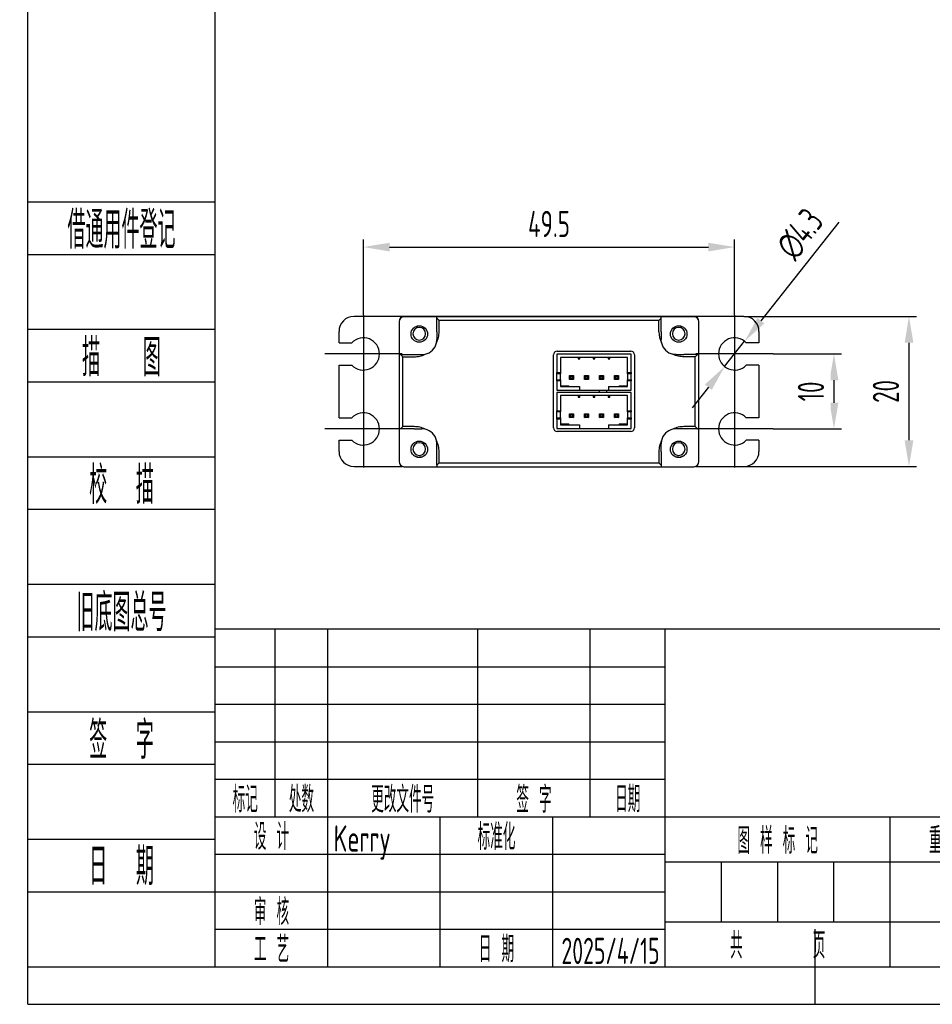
# Model space of a CAD drawing. Header units: inches. Extents: x -26 to 675, y -5 to 292.
# Tile 1 of 4: x -26 to 96, y -5 to 126. Entities that reach past the tile are written whole.
import ezdxf
from ezdxf.enums import TextEntityAlignment as Align

# ---------------------------------------------------------------- set-up
doc = ezdxf.new("R2010")
doc.units = ezdxf.units.IN
doc.header["$MEASUREMENT"] = 0
doc.linetypes.add('CENTER2', pattern=[28.575, 19.05, -3.175, 3.175, -3.175])
for name, color, linetype in [('1轮廓实线层', 7, 'Continuous'), ('2细线层', 4, 'Continuous'), ('3中心线层', 1, 'CENTER2'), ('6文字层', 3, 'Continuous'), ('7标注层', 4, 'Continuous'), ('图框层', 7, 'Continuous')]:
    doc.layers.add(name, color=color, linetype=linetype)
doc.styles.add('PC_TEXTSTYLE', font='ISOCP.SHX', dxfattribs={"width": 0.707, "bigfont": 'GBCBIG.SHX'})
doc.dimstyles.new('GB_DIAMETER', dxfattribs={"dimtxt": 3.5, "dimasz": 3.5, "dimexe": 1, "dimexo": 0, "dimgap": 1.5, "dimtad": 1, "dimjust": 4, "dimdsep": 46, "dimtxsty": 'PC_TEXTSTYLE', "dimcen": 0, "dimclrd": 256, "dimclrt": 3, "dimadec": 0, "dimazin": 2, "dimtp": 0.1, "dimtm": 0.1, "dimtfac": 0.71, "dimtdec": 3, "dimtmove": 0, "dimatfit": 2, "dimfxl": 1, "dimtfill": 1, "dimarcsym": 0})
doc.dimstyles.new('GB_LINEAR', dxfattribs={"dimtxt": 3.5, "dimasz": 3.5, "dimexe": 1, "dimexo": 0, "dimgap": 1.5, "dimtad": 1, "dimdsep": 46, "dimtxsty": 'PC_TEXTSTYLE', "dimcen": 0, "dimclrd": 256, "dimclrt": 3, "dimadec": 0, "dimazin": 2, "dimtp": 0.1, "dimtm": 0.1, "dimtfac": 0.71, "dimtdec": 3, "dimtmove": 0, "dimatfit": 3, "dimfxl": 1, "dimtfill": 1, "dimarcsym": 0})

# ---------------------------------------------------------------- blocks, each defined once
blk = doc.blocks.new('ZwmFrameMain_A4^_^无分区图框^_^portrait')
at = {"layer": '1轮廓实线层'}
for p, q in [((0, 0), (0, 287)), ((80, -5), (80, 5)), ((0, 0), (180, 0))]:
    blk.add_line(p, q, dxfattribs=at)
at = {"layer": '2细线层'}
for q in [(-25, 292), (185, -5)]:
    blk.add_line((-25, -5), q, dxfattribs=at)
blk = doc.blocks.new('ZwmFrameMain_标题栏1')
at = {"layer": '1轮廓实线层'}
for p, q in [((-180, 0), (-180, 45)), ((0, 45), (-180, 45)), ((-172, 20), (-172, 45)), ((-165, 20), (-165, 45)), ((-145, 20), (-145, 45)), ((-130, 20), (-130, 45)), ((-120, 0), (-120, 45)), ((0, 0), (0, 45)), ((-60, 30), (0, 30)), ((-180, 20), (-60, 20)), ((-165, 0), (-165, 20)), ((-150, 0), (-150, 20)), ((-135, 0), (-135, 20)), ((-60, 15), (0, 15)), ((-180, 0), (0, 0))]:
    blk.add_line(p, q, dxfattribs=at)
at = {"layer": '1轮廓实线层', "color": 7}
for p, q in [((-60, 0), (-60, 45)), ((-180, 25), (-120, 25))]:
    blk.add_line(p, q, dxfattribs=at)
at = {"layer": '2细线层'}
for p, q in [((-180, 40), (-120, 40)), ((-180, 35), (-120, 35)), ((-180, 30), (-120, 30)), ((-90, 0), (-90, 20)), ((-75, 6), (-75, 20)), ((-180, 15), (-120, 15)), ((-120, 14), (-60, 14)), ((-112.5, 6), (-112.5, 14)), ((-105, 6), (-105, 14)), ((-97.5, 6), (-97.5, 14)), ((-180, 10), (-120, 10)), ((-120, 6), (-60, 6)), ((-180, 5), (-120, 5))]:
    blk.add_line(p, q, dxfattribs=at)
at = {"layer": '6文字层', "style": 'PC_TEXTSTYLE', "width": 0.667}
for s, p in [('标记', (-176, 22.5)), ('处数', (-168.5, 22.5)), (' 更改文件号 ', (-155, 22.5)), (' 签 字 ', (-137.5, 22.5)), (' 日期 ', (-125, 22.5)), (' 设 计 ', (-172.5, 17.51)), (' 标准化 ', (-142.5, 17.51)), (' 图 样 标 记 ', (-105, 17)), (' 比 例 ', (-67.5, 17)), (' 重 量 ', (-82.5, 17)), (' 审 核 ', (-172.5, 7.5)), ('共       页', (-105, 3)), ('第       页', (-75, 3)), (' 工 艺 ', (-172.5, 2.5)), (' 日 期 ', (-142.5, 2.5))]:
    blk.add_text(s, height=3.5, dxfattribs=at).set_placement(p, align=Align.MIDDLE)
at = {"layer": '6文字层', "style": 'PC_TEXTSTYLE', "flags": 8}
for tag, height, width, p, p2 in [('企业名称', 5, 3.445461, (-54.29, 34.82), (-5.27, 34.82)), ('产品名称或材料标记', 7, 1.034456, (-113.46, 28.64), (-66.42, 28.64)), ('图样名称', 5, 3.480264, (-54.79, 19.98), (-5.27, 19.98)), ('标准化', 3.5, 1.756036, (-133.83, 15.37), (-120.75, 15.37)), ('重量', 3.5, 2.448074, (-88.46, 7.54), (-76.55, 7.54)), ('比例', 3.5, 2.367734, (-73.35, 7.54), (-61.93, 7.54)), ('图样代号', 5, 3.489916, (-54.79, 5.63), (-5.52, 5.63)), ('审核', 3.5, 2.723972, (-163.99, 5.37), (-150.63, 5.37)), ('共几页', 3.5, 0.953151, (-108.58, 1.48), (-101.56, 1.48)), ('工艺', 3.5, 2.851598, (-164.21, 0.37), (-150.89, 0.37)), ('日期', 3.5, 2.733185, (-133.83, 0.37), (-120.75, 0.37))]:
    blk.add_attdef(tag, text='', height=height, dxfattribs=dict(at, width=width)).set_placement(p, p2, align=Align.FIT)
at = {"layer": '6文字层', "style": 'PC_TEXTSTYLE', "width": 9.901758, "flags": 8}
blk.add_attdef('设计', text='', height=3.5, rotation=359.5768, dxfattribs=at).set_placement((-164.23, 15.37), (-150.37, 15.27), align=Align.FIT)
at = {"layer": '6文字层', "color": 3, "style": 'PC_TEXTSTYLE', "width": 0.96618, "flags": 8}
blk.add_attdef('第几页', text='', height=3.5, dxfattribs=at).set_placement((-78.29, 1.5), (-71.16, 1.5), align=Align.FIT)
at = {"layer": '6文字层', "color": 0, "style": 'PC_TEXTSTYLE', "width": 0.715273, "flags": 8}
blk.add_attdef('图纸张数', text='', height=3.5, dxfattribs=at).set_placement((-2.66, -3.87), (4.46, -3.87), align=Align.FIT)
blk = doc.blocks.new('ZwmFrameMain_附加栏')
at = {"layer": '2细线层'}
for p, q in [((-25, 102), (0, 102)), ((-25, 95), (0, 95)), ((-25, 85), (0, 85)), ((-25, 78), (0, 78)), ((-25, 68), (0, 68)), ((-25, 61), (0, 61)), ((-25, 51), (0, 51)), ((-25, 44), (0, 44)), ((-25, 34), (0, 34)), ((-25, 27), (0, 27)), ((-25, 17), (0, 17)), ((-25, 10), (0, 10)), ((-25, 0), (0, 0))]:
    blk.add_line(p, q, dxfattribs=at)
at = {"layer": '6文字层', "color": 3, "style": 'PC_TEXTSTYLE'}
for s, width, p in [('借通用件登记', 0.667, (-12.5, 98.5)), ('描   图', 0.6667, (-12.5, 81.5)), ('校  描', 0.667, (-12.5, 64.5)), ('旧底图总号', 0.667, (-12.5, 47.5)), ('签  字', 0.667, (-12.5, 30.5)), ('日  期', 0.667, (-12.49, 13.6))]:
    blk.add_text(s, height=5, dxfattribs=dict(at, width=width)).set_placement(p, align=Align.MIDDLE)
at = {"layer": '6文字层', "style": 'PC_TEXTSTYLE'}
for tag, width, p, p2 in [('借通用件登记', 0.671328, (-23.44, 86.36), (-1.25, 86.36)), ('描图', 2.120922, (-23.44, 69.36), (-1.25, 69.36)), ('校图', 2.149976, (-23.75, 52.06), (-1.25, 52.06)), ('旧底图总号', 0.761452, (-22.84, 35.67), (-1.86, 35.67)), ('签字', 2.026939, (-23.14, 18.37), (-1.56, 18.37)), ('日期', 1.89999, (-22.84, 1.37), (-2.17, 1.37))]:
    blk.add_attdef(tag, text='', height=5, dxfattribs=dict(at, width=width)).set_placement(p, p2, align=Align.FIT)
blk = doc.blocks.new('*D8')
at = {"layer": '7标注层', "color": 0, "lineweight": -2}
for p, q in [((70.5, 86.72), (93.5, 86.72)), ((70.5, 66.72), (93.5, 66.72))]:
    blk.add_line(p, q, dxfattribs=at)
at = {"layer": '7标注层', "lineweight": -2}
blk.add_line((92.5, 83.22), (92.5, 70.22), dxfattribs=at)
at = {"layer": '7标注层'}
for points in [[(93.09, 83.22), (91.92, 83.22), (92.5, 86.72)], [(91.92, 70.22), (93.09, 70.22), (92.5, 66.72)]]:
    blk.add_solid(points, dxfattribs=at)
at = {"layer": 'Defpoints', "color": 0}
for p in [(70.5, 86.72), (70.5, 66.72), (92.5, 66.72)]:
    blk.add_point(p, dxfattribs=at)
at = {"layer": '7标注层', "color": 3, "insert": (89.43, 76.72), "char_height": 3.5, "attachment_point": 5, "rotation": 90, "style": 'PC_TEXTSTYLE', "bg_fill": 3, "box_fill_scale": 1.25, "bg_fill_color": 257, "bg_fill_transparency": 0}
blk.add_mtext('20', dxfattribs=at)
blk = doc.blocks.new('*D14')
at = {"layer": '7标注层', "color": 0, "lineweight": -2}
for p, q in [((74.4, 81.72), (83.5, 81.72)), ((74.4, 71.72), (83.5, 71.72))]:
    blk.add_line(p, q, dxfattribs=at)
at = {"layer": '7标注层', "lineweight": -2}
blk.add_line((82.5, 78.22), (82.5, 75.22), dxfattribs=at)
at = {"layer": '7标注层'}
for points in [[(83.09, 78.22), (81.92, 78.22), (82.5, 81.72)], [(81.92, 75.22), (83.09, 75.22), (82.5, 71.72)]]:
    blk.add_solid(points, dxfattribs=at)
at = {"layer": 'Defpoints', "color": 0}
for p in [(74.4, 81.72), (74.4, 71.72), (82.5, 71.72)]:
    blk.add_point(p, dxfattribs=at)
at = {"layer": '7标注层', "color": 3, "insert": (79.43, 76.72), "char_height": 3.5, "attachment_point": 5, "rotation": 90, "style": 'PC_TEXTSTYLE', "bg_fill": 3, "box_fill_scale": 1.25, "bg_fill_color": 257, "bg_fill_transparency": 0}
blk.add_mtext('10', dxfattribs=at)
blk = doc.blocks.new('*D15')
at = {"layer": '7标注层', "lineweight": -2}
for p, q in [((83.17, 99.31), (72.76, 86.15)), ((67.92, 80.03), (70.59, 83.41)), ((65.75, 77.29), (63.58, 74.54))]:
    blk.add_line(p, q, dxfattribs=at)
at = {"layer": '7标注层'}
for points in [[(72.3, 86.51), (73.22, 85.79), (70.59, 83.41)], [(66.21, 76.93), (65.29, 77.65), (67.92, 80.03)]]:
    blk.add_solid(points, dxfattribs=at)
at = {"layer": 'Defpoints', "color": 0}
for p in [(70.59, 83.41), (67.92, 80.03)]:
    blk.add_point(p, dxfattribs=at)
at = {"layer": '7标注层', "color": 3, "insert": (77.98, 97.71), "char_height": 3.5, "attachment_point": 5, "rotation": 51.6602, "style": 'PC_TEXTSTYLE', "bg_fill": 3, "box_fill_scale": 1.25, "bg_fill_color": 257, "bg_fill_transparency": 0}
blk.add_mtext('∅4.3', dxfattribs=at)
blk = doc.blocks.new('*D16')
at = {"layer": '7标注层', "color": 0, "lineweight": -2}
for p, q in [((19.75, 86.87), (19.75, 96.97)), ((69.25, 86.87), (69.25, 96.97))]:
    blk.add_line(p, q, dxfattribs=at)
at = {"layer": '7标注层', "lineweight": -2}
blk.add_line((23.25, 95.97), (65.75, 95.97), dxfattribs=at)
at = {"layer": '7标注层'}
for points in [[(23.25, 96.55), (23.25, 95.39), (19.75, 95.97)], [(65.75, 95.39), (65.75, 96.55), (69.25, 95.97)]]:
    blk.add_solid(points, dxfattribs=at)
at = {"layer": 'Defpoints', "color": 0}
for p in [(69.25, 95.97), (19.75, 86.87), (69.25, 86.87)]:
    blk.add_point(p, dxfattribs=at)
at = {"layer": '7标注层', "color": 3, "insert": (44.5, 99.05), "char_height": 3.5, "attachment_point": 5, "style": 'PC_TEXTSTYLE', "bg_fill": 3, "box_fill_scale": 1.25, "bg_fill_color": 257, "bg_fill_transparency": 0}
blk.add_mtext('49.5', dxfattribs=at)

msp = doc.modelspace()

# ---------------------------------------------------------------- linework, layer by layer
at = {"color": 7, "linetype": 'Continuous', "lineweight": 25}
for p, q in [((25.203, 86.72), (18.503, 86.72)), ((63.803, 86.72), (25.203, 86.72)), ((29.553, 86.68), (25.203, 86.68)), ((29.553, 86.48), (29.553, 86.68)), ((59.453, 86.68), (29.553, 86.68)), ((59.453, 86.48), (59.453, 86.68)), ((63.803, 86.68), (59.453, 86.68)), ((70.503, 86.72), (63.803, 86.72)), ((24.503, 85.98), (24.503, 81.63)), ((29.553, 86.48), (29.853, 86.18)), ((29.553, 84.68), (29.553, 86.48)), ((29.853, 84.68), (29.853, 86.18)), ((59.153, 86.18), (29.853, 86.18)), ((59.153, 86.18), (59.453, 86.48)), ((59.153, 84.68), (59.153, 86.18)), ((59.453, 84.68), (59.453, 86.48)), ((64.503, 81.63), (64.503, 85.98)), ((16.503, 83.22), (16.503, 84.72)), ((72.503, 84.72), (72.503, 83.22)), ((16.503, 83.22), (18.213, 83.22)), ((29.504, 83.192), (29.553, 83.63)), ((59.501, 83.192), (59.453, 83.63)), ((72.503, 83.22), (70.793, 83.22)), ((24.503, 81.63), (24.503, 71.73)), ((24.703, 81.63), (24.503, 81.63)), ((25.003, 81.33), (24.703, 81.63)), ((24.703, 81.63), (26.503, 81.63)), ((27.553, 81.63), (27.991, 81.679)), ((45.103, 71.88), (45.103, 81.58)), ((45.553, 81.68), (45.553, 79.23)), ((55.453, 81.68), (45.553, 81.68)), ((45.603, 82.08), (55.403, 82.08)), ((55.453, 79.23), (55.453, 81.68)), ((55.903, 81.58), (55.903, 71.88)), ((61.453, 81.63), (61.015, 81.679)), ((64.303, 81.63), (62.503, 81.63)), ((64.303, 81.63), (64.003, 81.33)), ((64.303, 81.63), (64.503, 81.63)), ((64.503, 71.73), (64.503, 81.63)), ((16.503, 73.22), (16.503, 80.22)), ((16.503, 80.22), (18.213, 80.22)), ((25.003, 72.03), (25.003, 81.33)), ((25.003, 81.33), (26.503, 81.33)), ((54.953, 81.261), (46.053, 81.261)), ((46.053, 81.261), (46.053, 79.23)), ((48.403, 81.261), (48.403, 81.061)), ((48.403, 81.061), (48.603, 81.061)), ((48.603, 81.061), (48.603, 81.261)), ((50.403, 81.261), (50.403, 81.061)), ((50.403, 81.061), (50.603, 81.061)), ((50.603, 81.061), (50.603, 81.261)), ((52.403, 81.261), (52.403, 81.061)), ((52.403, 81.061), (52.603, 81.061)), ((52.603, 81.061), (52.603, 81.261)), ((54.953, 79.23), (54.953, 81.261)), ((64.003, 81.33), (62.503, 81.33)), ((64.003, 72.03), (64.003, 81.33)), ((72.503, 80.22), (70.793, 80.22)), ((72.503, 80.22), (72.503, 73.22)), ((45.553, 79.23), (46.053, 79.23)), ((45.553, 79.08), (45.553, 79.23)), ((46.053, 79.08), (45.553, 79.08)), ((45.553, 78.28), (45.553, 79.08)), ((46.053, 79.23), (46.053, 79.08)), ((46.053, 78.28), (46.053, 79.08)), ((47.253, 78.83), (47.753, 78.83)), ((47.253, 78.83), (47.353, 78.73)), ((47.253, 78.33), (47.253, 78.83)), ((47.653, 78.73), (47.753, 78.83)), ((47.753, 78.83), (47.753, 78.33)), ((49.253, 78.33), (49.253, 78.83)), ((49.253, 78.83), (49.353, 78.73)), ((49.253, 78.83), (49.753, 78.83)), ((49.653, 78.73), (49.753, 78.83)), ((49.753, 78.83), (49.753, 78.33)), ((51.253, 78.33), (51.253, 78.83)), ((51.253, 78.83), (51.353, 78.73)), ((51.253, 78.83), (51.753, 78.83)), ((51.653, 78.73), (51.753, 78.83)), ((51.753, 78.83), (51.753, 78.33)), ((53.253, 78.83), (53.753, 78.83)), ((53.253, 78.83), (53.353, 78.73)), ((53.253, 78.33), (53.253, 78.83)), ((53.653, 78.73), (53.753, 78.83)), ((53.753, 78.83), (53.753, 78.33)), ((54.953, 79.23), (55.453, 79.23)), ((54.953, 79.08), (54.953, 79.23)), ((55.453, 79.08), (54.953, 79.08)), ((54.953, 79.08), (54.953, 78.28)), ((55.453, 79.23), (55.453, 79.08)), ((55.453, 78.28), (55.453, 79.08)), ((45.553, 78.28), (46.053, 78.28)), ((45.553, 78.13), (45.553, 78.28)), ((46.053, 78.13), (45.553, 78.13)), ((45.553, 78.13), (45.553, 76.88)), ((46.053, 78.28), (46.053, 78.13)), ((46.053, 78.13), (46.053, 77.38)), ((46.153, 77.48), (47.153, 77.48)), ((46.153, 77.48), (46.153, 77.38)), ((47.153, 77.38), (47.153, 77.48)), ((47.253, 78.33), (47.353, 78.43)), ((47.753, 78.33), (47.253, 78.33)), ((47.653, 78.73), (47.353, 78.73)), ((47.353, 78.73), (47.353, 78.43)), ((47.353, 78.43), (47.653, 78.43)), ((47.653, 78.43), (47.653, 78.73)), ((47.653, 78.43), (47.753, 78.33)), ((49.253, 78.33), (49.353, 78.43)), ((49.753, 78.33), (49.253, 78.33)), ((49.353, 78.73), (49.353, 78.43)), ((49.653, 78.73), (49.353, 78.73)), ((49.353, 78.43), (49.653, 78.43)), ((49.653, 78.43), (49.653, 78.73)), ((49.653, 78.43), (49.753, 78.33)), ((51.253, 78.33), (51.353, 78.43)), ((51.753, 78.33), (51.253, 78.33)), ((51.353, 78.73), (51.353, 78.43)), ((51.653, 78.73), (51.353, 78.73)), ((51.353, 78.43), (51.653, 78.43)), ((51.653, 78.43), (51.653, 78.73)), ((51.653, 78.43), (51.753, 78.33)), ((53.253, 78.33), (53.353, 78.43)), ((53.753, 78.33), (53.253, 78.33)), ((53.653, 78.73), (53.353, 78.73)), ((53.353, 78.73), (53.353, 78.43)), ((53.353, 78.43), (53.653, 78.43)), ((53.653, 78.43), (53.653, 78.73)), ((53.653, 78.43), (53.753, 78.33)), ((53.853, 77.48), (54.853, 77.48)), ((53.853, 77.48), (53.853, 77.38)), ((54.853, 77.38), (54.853, 77.48)), ((54.953, 78.28), (55.453, 78.28)), ((54.953, 78.13), (54.953, 78.28)), ((55.453, 78.13), (54.953, 78.13)), ((54.953, 77.38), (54.953, 78.13)), ((55.453, 78.28), (55.453, 78.13)), ((55.453, 76.88), (55.453, 78.13)), ((45.553, 76.88), (48.553, 76.88)), ((45.553, 76.58), (45.553, 74.13)), ((55.453, 76.58), (45.553, 76.58)), ((46.053, 77.38), (48.553, 77.38)), ((54.953, 76.161), (46.053, 76.161)), ((46.053, 76.161), (46.053, 74.13)), ((48.403, 76.161), (48.403, 75.961)), ((48.553, 77.38), (48.553, 76.88)), ((48.553, 76.88), (52.453, 76.88)), ((48.603, 75.961), (48.603, 76.161)), ((50.403, 76.161), (50.403, 75.961)), ((50.603, 75.961), (50.603, 76.161)), ((51.178, 76.68), (51.18, 76.58)), ((52.188, 76.88), (52.178, 76.68)), ((52.178, 76.68), (52.18, 76.58)), ((52.403, 76.161), (52.403, 75.961)), ((52.453, 77.38), (52.453, 76.88)), ((52.453, 77.38), (54.953, 77.38)), ((52.453, 76.88), (55.453, 76.88)), ((52.603, 75.961), (52.603, 76.161)), ((54.953, 74.13), (54.953, 76.161)), ((55.453, 74.13), (55.453, 76.58)), ((48.403, 75.961), (48.603, 75.961)), ((50.403, 75.961), (50.603, 75.961)), ((52.403, 75.961), (52.603, 75.961)), ((55.903, 75.846), (55.859, 75.841)), ((55.903, 75.644), (55.877, 75.642)), ((45.553, 74.13), (46.053, 74.13)), ((45.553, 73.98), (45.553, 74.13)), ((46.053, 73.98), (45.553, 73.98)), ((45.553, 73.18), (45.553, 73.98)), ((46.053, 74.13), (46.053, 73.98)), ((46.053, 73.18), (46.053, 73.98)), ((47.253, 73.73), (47.753, 73.73)), ((47.253, 73.73), (47.353, 73.63)), ((47.253, 73.23), (47.253, 73.73)), ((47.653, 73.63), (47.353, 73.63)), ((47.353, 73.63), (47.353, 73.33)), ((47.653, 73.63), (47.753, 73.73)), ((47.653, 73.33), (47.653, 73.63)), ((47.753, 73.73), (47.753, 73.23)), ((49.253, 73.23), (49.253, 73.73)), ((49.253, 73.73), (49.353, 73.63)), ((49.253, 73.73), (49.753, 73.73)), ((49.353, 73.63), (49.353, 73.33)), ((49.653, 73.63), (49.353, 73.63)), ((49.653, 73.63), (49.753, 73.73)), ((49.653, 73.33), (49.653, 73.63)), ((49.753, 73.73), (49.753, 73.23)), ((51.253, 73.73), (51.353, 73.63)), ((51.253, 73.73), (51.753, 73.73)), ((51.253, 73.23), (51.253, 73.73)), ((51.353, 73.63), (51.353, 73.33)), ((51.653, 73.63), (51.353, 73.63)), ((51.653, 73.63), (51.753, 73.73)), ((51.653, 73.33), (51.653, 73.63)), ((51.753, 73.73), (51.753, 73.23)), ((53.253, 73.73), (53.753, 73.73)), ((53.253, 73.73), (53.353, 73.63)), ((53.253, 73.23), (53.253, 73.73)), ((53.653, 73.63), (53.353, 73.63)), ((53.353, 73.63), (53.353, 73.33)), ((53.653, 73.63), (53.753, 73.73)), ((53.653, 73.33), (53.653, 73.63)), ((53.753, 73.73), (53.753, 73.23)), ((54.953, 74.13), (55.453, 74.13)), ((54.953, 73.98), (54.953, 74.13)), ((55.453, 73.98), (54.953, 73.98)), ((54.953, 73.98), (54.953, 73.18)), ((55.453, 74.13), (55.453, 73.98)), ((55.453, 73.18), (55.453, 73.98)), ((16.503, 73.22), (18.213, 73.22)), ((45.553, 73.18), (46.053, 73.18)), ((45.553, 73.03), (45.553, 73.18)), ((46.053, 73.03), (45.553, 73.03)), ((45.553, 73.03), (45.553, 71.78)), ((46.053, 73.18), (46.053, 73.03)), ((46.053, 73.03), (46.053, 72.28)), ((46.053, 72.28), (48.553, 72.28)), ((46.153, 72.38), (47.153, 72.38)), ((46.153, 72.38), (46.153, 72.28)), ((46.728, 72.28), (46.728, 72.38)), ((47.153, 72.28), (47.153, 72.38)), ((47.253, 73.23), (47.353, 73.33)), ((47.753, 73.23), (47.253, 73.23)), ((47.353, 73.33), (47.653, 73.33)), ((47.653, 73.33), (47.753, 73.23)), ((48.553, 72.28), (48.553, 71.78)), ((49.253, 73.23), (49.353, 73.33)), ((49.753, 73.23), (49.253, 73.23)), ((49.353, 73.33), (49.653, 73.33)), ((49.653, 73.33), (49.753, 73.23)), ((51.253, 73.23), (51.353, 73.33)), ((51.753, 73.23), (51.253, 73.23)), ((51.353, 73.33), (51.653, 73.33)), ((51.653, 73.33), (51.753, 73.23)), ((52.453, 72.28), (52.453, 71.78)), ((52.453, 72.28), (54.953, 72.28)), ((53.253, 73.23), (53.353, 73.33)), ((53.753, 73.23), (53.253, 73.23)), ((53.353, 73.33), (53.653, 73.33)), ((53.653, 73.33), (53.753, 73.23)), ((53.853, 72.38), (54.853, 72.38)), ((53.853, 72.38), (53.853, 72.28)), ((54.853, 72.28), (54.853, 72.38)), ((54.953, 73.18), (55.453, 73.18)), ((54.953, 73.03), (54.953, 73.18)), ((55.453, 73.03), (54.953, 73.03)), ((54.953, 72.28), (54.953, 73.03)), ((55.453, 73.18), (55.453, 73.03)), ((55.453, 71.78), (55.453, 73.03)), ((72.503, 73.22), (70.793, 73.22)), ((24.703, 71.73), (24.503, 71.73)), ((24.503, 71.73), (24.503, 67.38)), ((24.703, 71.73), (25.003, 72.03)), ((26.503, 71.73), (24.703, 71.73)), ((26.503, 72.03), (25.003, 72.03)), ((27.991, 71.682), (27.553, 71.73)), ((45.553, 71.78), (48.553, 71.78)), ((55.403, 71.38), (45.603, 71.38)), ((48.553, 71.78), (52.453, 71.78)), ((52.453, 71.78), (55.453, 71.78)), ((61.453, 71.73), (61.015, 71.682)), ((64.003, 72.03), (62.503, 72.03)), ((64.303, 71.73), (62.503, 71.73)), ((64.003, 72.03), (64.303, 71.73)), ((64.303, 71.73), (64.503, 71.73)), ((64.503, 67.38), (64.503, 71.73)), ((16.503, 68.72), (16.503, 70.22)), ((16.503, 70.22), (18.213, 70.22)), ((29.553, 69.73), (29.504, 70.168)), ((59.501, 70.168), (59.453, 69.73)), ((72.503, 70.22), (70.793, 70.22)), ((72.503, 70.22), (72.503, 68.72)), ((29.553, 66.88), (29.553, 68.68)), ((29.853, 67.18), (29.853, 68.68)), ((59.153, 68.68), (59.153, 67.18)), ((59.453, 68.68), (59.453, 66.88)), ((27.612, 67.97), (27.253, 67.97)), ((29.853, 67.18), (29.553, 66.88)), ((29.853, 67.18), (59.153, 67.18)), ((59.453, 66.88), (59.153, 67.18)), ((61.753, 67.97), (61.394, 67.97)), ((18.503, 66.72), (24.97, 66.72)), ((25.203, 66.68), (29.553, 66.68)), ((29.553, 66.88), (29.553, 66.68)), ((29.553, 66.68), (59.453, 66.68)), ((59.453, 66.88), (59.453, 66.68)), ((59.453, 66.68), (63.803, 66.68)), ((64.036, 66.72), (70.503, 66.72))]:
    msp.add_line(p, q, dxfattribs=at)
at = {"color": 7, "linetype": 'Continuous', "lineweight": 25, "flags": 128}
for points in [[(26.94, 85.437), (26.96, 85.441), (27.194, 85.469)], [(61.811, 85.469), (62.046, 85.441), (62.066, 85.437)], [(51.185, 76.88), (51.184, 76.873), (51.178, 76.68)], [(46.942, 72.38), (46.939, 72.375), (46.881, 72.28)]]:
    msp.add_lwpolyline(points, dxfattribs=at)
at = {"color": 7, "linetype": 'Continuous', "lineweight": 25}
for centre in [(27.203, 84.369), (61.803, 84.369), (27.203, 68.991), (61.803, 68.991)]:
    msp.add_circle(centre, 1.1, dxfattribs=at)
for centre, radius, start, end in [((18.503, 84.72), 2, 90, 180), ((25.203, 86.02), 0.7, 90, 180), ((25.203, 85.98), 0.7, 90, 180), ((63.803, 86.02), 0.7, 0, 90), ((63.803, 85.98), 0.7, 360, 90), ((70.503, 84.72), 2, 0, 90), ((27.203, 84.409), 0.85, 0, 180), ((27.203, 84.409), 0.85, 180, 0), ((62.503, 84.68), 3.35, 179.99833, 206.3672), ((61.803, 84.409), 0.85, 0, 180), ((61.803, 84.409), 0.85, 180, 0), ((19.753, 81.72), 2.15, 0, 135.75928), ((27.553, 83.63), 2, 282.64569, 347.35426), ((61.453, 83.63), 2, 192.64504, 257.35491), ((69.253, 81.72), 2.15, 44.24072, 315.75928), ((19.753, 81.72), 2.15, 224.24072, 0), ((45.603, 81.58), 0.5, 90, 180), ((55.403, 81.58), 0.5, 0, 90), ((19.753, 71.72), 2.15, 360, 135.75928), ((69.253, 71.72), 2.15, 44.24072, 315.75928), ((19.753, 71.72), 2.15, 224.24072, 360), ((27.553, 69.73), 2, 12.64569, 77.35426), ((45.603, 71.88), 0.5, 180, 270), ((55.403, 71.88), 0.5, 270, 0), ((61.453, 69.73), 2, 102.64569, 167.35426), ((27.203, 69.031), 0.85, 0, 180), ((61.803, 69.031), 0.85, 0, 180), ((18.503, 68.72), 2, 180, 270), ((27.203, 69.031), 0.85, 180, 0), ((61.803, 69.031), 0.85, 180, 0), ((70.503, 68.72), 2, 270, 0), ((25.203, 67.38), 0.7, 180, 270), ((27.253, 69.47), 1.5, 235.73995, 270), ((61.753, 69.47), 1.5, 270, 304.26005), ((63.803, 67.38), 0.7, 270, 0)]:
    msp.add_arc(centre, radius, start, end, dxfattribs=at)
for points, knots in [([(29.504, 83.192), (29.605, 83.43), (29.808, 83.906), (29.838, 84.422), (29.853, 84.68)], [0, 0, 0, 0, 0.5000004, 1, 1, 1, 1]), ([(29.553, 84.68), (29.553, 84.502), (29.553, 84.145), (29.553, 83.802), (29.553, 83.63)], [0, 0, 0, 0, 0.4999997, 1, 1, 1, 1]), ([(59.453, 84.68), (59.453, 84.507), (59.453, 84.15), (59.453, 83.806), (59.453, 83.63)], [0, 0, 0, 0, 0.4864603, 1, 1, 1, 1]), ([(26.503, 81.33), (26.761, 81.345), (27.277, 81.375), (27.753, 81.578), (27.991, 81.679)], [0, 0, 0, 0, 0.4999996, 1, 1, 1, 1]), ([(26.503, 81.63), (26.677, 81.63), (27.033, 81.63), (27.377, 81.63), (27.553, 81.63)], [0, 0, 0, 0, 0.4864693, 1, 1, 1, 1]), ([(61.453, 81.63), (61.645, 81.63), (61.989, 81.63), (62.346, 81.63), (62.503, 81.63)], [0, 0, 0, 0, 0.559105, 1, 1, 1, 1]), ([(27.991, 71.682), (27.753, 71.783), (27.277, 71.985), (26.761, 72.015), (26.503, 72.03)], [0, 0, 0, 0, 0.5000004, 1, 1, 1, 1]), ([(26.503, 71.73), (26.681, 71.73), (27.038, 71.73), (27.381, 71.73), (27.553, 71.73)], [0, 0, 0, 0, 0.4999997, 1, 1, 1, 1]), ([(62.503, 72.03), (62.245, 72.015), (61.729, 71.985), (61.253, 71.783), (61.015, 71.682)], [0, 0, 0, 0, 0.4999996, 1, 1, 1, 1]), ([(62.503, 71.73), (62.329, 71.73), (61.972, 71.73), (61.629, 71.73), (61.453, 71.73)], [0, 0, 0, 0, 0.4864693, 1, 1, 1, 1]), ([(29.853, 68.68), (29.838, 68.938), (29.808, 69.454), (29.605, 69.93), (29.504, 70.168)], [0, 0, 0, 0, 0.4999996, 1, 1, 1, 1]), ([(29.553, 68.68), (29.553, 68.854), (29.553, 69.211), (29.553, 69.554), (29.553, 69.73)], [0, 0, 0, 0, 0.4864693, 1, 1, 1, 1]), ([(59.501, 70.168), (59.4, 69.93), (59.198, 69.454), (59.168, 68.938), (59.153, 68.68)], [0, 0, 0, 0, 0.50000039, 1, 1, 1, 1]), ([(59.453, 68.68), (59.453, 68.859), (59.453, 69.216), (59.453, 69.559), (59.453, 69.73)], [0, 0, 0, 0, 0.4999997, 1, 1, 1, 1])]:
    msp.add_open_spline(points, degree=3, knots=knots, dxfattribs=at)
msp.add_open_spline([(62.503, 81.33), (62.245, 81.345), (61.729, 81.375), (61.253, 81.578), (61.015, 81.679)], degree=3, dxfattribs=at)
at = {"layer": '3中心线层'}
for p, q in [((19.753, 86.87), (19.753, 76.57)), ((69.253, 86.87), (69.253, 76.57)), ((24.903, 81.72), (14.603, 81.72)), ((19.753, 76.87), (19.753, 66.57)), ((69.253, 76.87), (69.253, 66.57)), ((24.903, 71.72), (14.603, 71.72))]:
    msp.add_line(p, q, dxfattribs=at)

# ---------------------------------------------------------------- block references
at = {"layer": '图框层'}
for name in ['ZwmFrameMain_A4^_^无分区图框^_^portrait', 'ZwmFrameMain_附加栏']:
    msp.add_blockref(name, (0, 0), dxfattribs=at)
ref = msp.add_blockref('ZwmFrameMain_标题栏1', (180, 0), dxfattribs=at)
ref.add_attrib('设计', 'Kerry', (15.771, 15.372), dxfattribs={"layer": '6文字层', "height": 3.5, "rotation": 359.57685, "style": 'PC_TEXTSTYLE', "width": 0.707})
ref.add_attrib('日期', '2025/4/15', dxfattribs={"layer": '6文字层', "height": 3.5, "style": 'PC_TEXTSTYLE', "width": 0.617857}).set_placement((46.165, 0.371), (59.248, 0.371), align=Align.FIT)
ref.add_attrib('图样名称', 'RS485/CAN协议舵机外观尺寸(H)-D型输出轴', dxfattribs={"layer": '6文字层', "height": 5, "style": 'PC_TEXTSTYLE', "width": 0.53047}).set_placement((125.215, 19.978), (174.732, 19.978), align=Align.FIT)
ref.add_attrib('图样代号', 'KHZY-24', dxfattribs={"layer": '6文字层', "height": 5, "style": 'PC_TEXTSTYLE', "width": 0.707}).set_placement((149.85, 5.63), align=Align.CENTER)
ref.add_attrib('比例', '1:1', dxfattribs={"layer": '6文字层', "height": 3.5, "style": 'PC_TEXTSTYLE', "width": 0.707}).set_placement((112.359, 7.542), align=Align.CENTER)

# ---------------------------------------------------------------- next in the draw order: dimensions: what is measured, and where the dimension line sits
at = {"layer": '7标注层'}
dim = msp.add_linear_dim(base=(92.503, 66.72), p1=(70.503, 86.72), p2=(70.503, 66.72), angle=90, dimstyle='GB_LINEAR', override={"dimscale": 1, "dimgap": 1.5, "dimtad": 1, "dimjust": 0, "dimdec": 2, "dimlfac": 1, "dimse1": 0, "dimse2": 0, "dimsd1": 0, "dimsd2": 0, "dimclrd": 256, "dimclre": 0, "dimtofl": 1, "dimtvp": 0.1}, dxfattribs=at)
dim.commit()
dim.dimension.update_dxf_attribs({"geometry": '*D8', "text_midpoint": (89.427, 76.72)})

# ---------------------------------------------------------------- next in the draw order: linework, layer by layer
at = {"layer": '3中心线层'}
for p, q in [((74.403, 81.72), (64.103, 81.72)), ((74.403, 71.72), (64.103, 71.72))]:
    msp.add_line(p, q, dxfattribs=at)

# ---------------------------------------------------------------- next in the draw order: dimensions: what is measured, and where the dimension line sits
at = {"layer": '7标注层'}
dim = msp.add_linear_dim(base=(82.503, 71.72), p1=(74.403, 81.72), p2=(74.403, 71.72), angle=90, dimstyle='GB_LINEAR', override={"dimscale": 1, "dimgap": 1.5, "dimtad": 1, "dimjust": 0, "dimdec": 2, "dimlfac": 1, "dimse1": 0, "dimse2": 0, "dimsd1": 0, "dimsd2": 0, "dimclrd": 256, "dimclre": 0, "dimtofl": 1, "dimtvp": 0.1}, dxfattribs=at)
dim.commit()
dim.dimension.update_dxf_attribs({"geometry": '*D14', "text_midpoint": (79.427, 76.72)})

# ---------------------------------------------------------------- next in the draw order: dimensions: what is measured, and where the dimension line sits
dim = msp.add_diameter_dim_2p(p1=(67.919, 80.034), p2=(70.587, 83.406), dimstyle='GB_DIAMETER', override={"dimscale": 1, "dimgap": 1.5, "dimtad": 1, "dimjust": 4, "dimtih": 0, "dimtoh": 0, "dimdec": 2, "dimlfac": 1, "dimse1": 0, "dimse2": 0, "dimsd1": 0, "dimsd2": 0, "dimtix": 0, "dimtofl": 1, "dimatfit": 0, "dimtvp": 0.1}, dxfattribs=at)
dim.commit()
dim.dimension.update_dxf_attribs({"geometry": '*D15', "text_midpoint": (80.394, 95.807), "dimtype": 163})

# ---------------------------------------------------------------- next in the draw order: dimensions: what is measured, and where the dimension line sits
dim = msp.add_linear_dim(base=(69.253, 95.97), p1=(19.753, 86.87), p2=(69.253, 86.87), dimstyle='GB_LINEAR', override={"dimscale": 1, "dimgap": 1.5, "dimtad": 1, "dimjust": 0, "dimdec": 2, "dimlfac": 1, "dimse1": 0, "dimse2": 0, "dimsd1": 0, "dimsd2": 0, "dimclrd": 256, "dimclre": 0, "dimtofl": 1, "dimtvp": 0.1}, dxfattribs=at)
dim.commit()
dim.dimension.update_dxf_attribs({"geometry": '*D16', "text_midpoint": (44.503, 99.046)})

doc.saveas('drawing.dxf')
